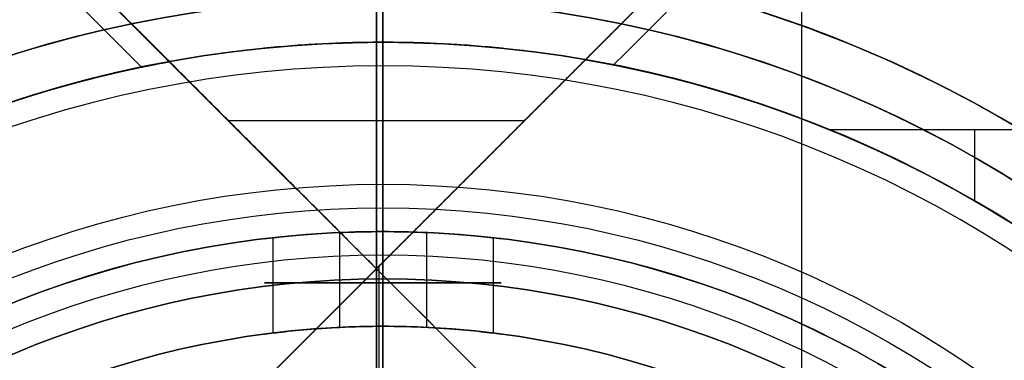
# Model space of a CAD drawing. Header units: millimetres. Extents: x -346 to 346, y -260 to 459.
# Tile 20 of 33: x -8 to 13, y 164 to 171. Entities that reach past the tile are written whole.
import ezdxf

# ---------------------------------------------------------------- set-up
doc = ezdxf.new("R2010")
doc.units = ezdxf.units.MM
doc.layers.add('Layer 01', color=7, linetype='Continuous', true_color=0x000000)

# ---------------------------------------------------------------- blocks, each defined once
blk = doc.blocks.new('Note Lounge Chairs v8')
at = {"layer": 'Layer 01', "color": 254, "true_color": 0xcad1ee}
blk.add_line((0, 280, 26.5), (0, 280, -26.5), dxfattribs=at)
at = {"layer": 'Layer 01', "color": 254, "true_color": 0xcad1ee, "extrusion": (0, -1, 0)}
for centre in [(0, 0, -280), (0, 0, -269.552)]:
    blk.add_circle(centre, 26.5, dxfattribs=at)
at = {"layer": 'Layer 01', "color": 254, "true_color": 0xcad1ee}
for points, knots in [([(9.327, 388.85, -140.022), (9.299, 387.578, -130.921), (9.198, 385.242, -112.036), (9.089, 383.096, -93.184), (9.053, 382.015, -84.116), (8.981, 379.853, -65.979), (8.982, 377.658, -49.275), (8.983, 375.451, -32.4), (8.984, 374.348, -23.962), (8.985, 372.136, -7), (8.986, 369.905, 10.127), (8.986, 368.783, 18.73)], [0, 0, 0, 0, 1, 2, 2, 2, 3, 3, 3, 4, 5, 5, 5, 5]), ([(0, 388.593, -140.176), (0, 387.318, -131.071), (0, 384.974, -112.177), (0, 382.82, -93.28), (0, 381.735, -84.173), (0, 379.566, -65.957), (0, 377.364, -49.104), (0, 375.149, -32.149), (0, 374.042, -23.672), (0, 371.822, -6.666), (0, 369.583, 10.472), (0, 368.458, 19.082)], [0, 0, 0, 0, 1, 2, 2, 2, 3, 3, 3, 4, 5, 5, 5, 5]), ([(9.378, 266.886, -24.785), (7.853, 266.961, -25.362), (6.277, 267.013, -25.798), (2.675, 267.084, -26.442), (0.644, 267.093, -26.569), (-3.351, 267.074, -26.361), (-5.305, 267.041, -26.038), (-9.476, 266.898, -24.86), (-11.648, 266.775, -23.919), (-16.122, 266.41, -21.226), (-18.318, 266.151, -19.361), (-22.461, 265.466, -14.499), (-24.186, 265.02, -11.387), (-26.081, 264.15, -5.431), (-26.5, 263.748, -2.721), (-26.5, 263.339)], [0, 0, 0, 0, 4.905121, 4.905121, 10.992782, 10.992782, 16.930851, 16.930851, 24.023646, 24.023646, 32.662657, 32.662657, 43.332313, 43.332313, 51.622925, 51.622925, 51.622925, 51.622925]), ([(9.412, 259.459, 24.772), (11.311, 259.584, 24.051), (13.117, 259.738, 23.115), (17.162, 260.179, 20.392), (19.25, 260.49, 18.432), (22.691, 261.192, 13.971), (24.034, 261.577, 11.505), (25.558, 262.239, 7.222), (25.98, 262.502, 5.511), (26.424, 262.973, 2.425), (26.513, 263.179, 1.066), (26.49, 263.499, -1.064), (26.448, 263.614, -1.835), (26.26, 263.898, -3.737), (26.075, 264.064, -4.864), (25.238, 264.597, -8.48), (24.296, 264.946, -10.889), (21.464, 265.659, -15.857), (19.431, 266.002, -18.293), (14.74, 266.546, -22.221), (12.16, 266.751, -23.733), (9.378, 266.886, -24.785)], [-64.721323, -64.721323, -64.721323, -64.721323, -58.606956, -58.606956, -50.00747, -50.00747, -41.544838, -41.544838, -36.202868, -36.202868, -32.071193, -32.071193, -29.728961, -29.728961, -26.264797, -26.264797, -18.462452, -18.462452, -8.94811, -8.94811, 0, 0, 0, 0])]:
    blk.add_open_spline(points, degree=3, knots=knots, dxfattribs=at)
blk = doc.blocks.new('Note seat carrier v4')
at = {"layer": 'Layer 01', "color": 253, "true_color": 0xa0a0a0}
for p, q in [((1750.007, 205.38, 245.594), (1750.007, 156.143, 238.471)), ((1750.007, 143.881, 241.75), (1750.007, 204.664, 250.542)), ((1750.007, 156.143, 169.591), (1750.007, 156.143, 238.468)), ((1750.007, 156.143, 169.591), (1750.007, 153.143, 169.591)), ((1750.007, 152.143, 170.591), (1750.007, 153.143, 169.591)), ((1750.007, 152.143, 170.591), (1750.007, 152.143, 196.591)), ((1750.007, 145.893, 196.591), (1750.007, 152.143, 196.591))]:
    blk.add_line(p, q, dxfattribs=at)
for centre, radius in [((1750.007, 131.143, 169.591), 25), ((1750.007, 131.143, 204.031), 25), ((1750.007, 131.143, 183.591), 21)]:
    blk.add_circle(centre, radius, dxfattribs=at)
at = {"layer": 'Layer 01', "color": 253, "true_color": 0xa0a0a0, "extrusion": (0, 0, -1)}
blk.add_circle((-1750.007, 131.143, -196.591), 21, dxfattribs=at)
blk.add_arc((-1750.007, 131.143, -169.591), 22, 0, 180, dxfattribs=at)
at = {"layer": 'Layer 01', "color": 253, "true_color": 0xa0a0a0}
blk.add_arc((1750.007, 131.143, 170.591), 21, 0, 180, dxfattribs=at)
blk.add_rational_spline([(1759.438, 154.296, 238.204), (1754.903, 156.143, 238.471), (1750.007, 156.143, 238.471), (1745.111, 156.143, 238.471), (1740.577, 154.296, 238.204)], [0.888378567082, 0.92496787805, 1, 0.92496787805, 0.888378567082], degree=2, knots=[0, 0, 0, 9.799167, 9.799167, 19.598335, 19.598335, 19.598335], dxfattribs=at)
for points, degree in [([(1775.007, 154.296, 238.204), (1767.222, 154.296, 238.204), (1759.438, 154.296, 238.204)], 2), ([(1762.507, 154.296, 238.204), (1762.507, 153.865, 238.149), (1762.507, 153.363, 238.083), (1762.507, 152.795, 238.007)], 3)]:
    blk.add_open_spline(points, degree=degree, dxfattribs=at)
blk.add_open_spline([(1759.438, 154.296, 238.204), (1762.464, 153.064, 238.046), (1765.214, 151.252, 237.8), (1769.82, 146.723, 237.17), (1771.647, 144.063, 236.792), (1773.766, 139.203, 236.091), (1774.361, 137.171, 235.796), (1774.903, 133.785, 235.301), (1775.007, 132.465, 235.108), (1775.007, 131.143, 234.914)], degree=3, knots=[0, 0, 0, 0, 9.83938, 9.83938, 19.519879, 19.519879, 25.920888, 25.920888, 29.937838, 29.937838, 29.937838, 29.937838], dxfattribs=at)
blk = doc.blocks.new('Component10')
at = {"layer": 'Layer 01', "color": 253, "true_color": 0xa0a0a0}
for p, q in [((0.138, 170.195, 46.924), (0.138, 170.695, 46.424)), ((0.138, 170.695, 44.224), (0.138, 170.695, 46.424)), ((0.138, 170.195, 43.724), (0.138, 170.695, 44.224)), ((0.138, 170.195, 43.724), (0.138, 167.195, 43.724)), ((0.138, 170.195, 46.924), (0.138, 165.695, 46.924)), ((-0.782, 166.675, 40.548), (-0.782, 164.672, 40.548)), ((0.138, 166.695, -52.776), (0.138, 166.695, 35.724)), ((0.138, 166.695, 40.724), (0.138, 166.695, 43.224)), ((0.138, 166.195, -53.276), (0.138, 166.695, -52.776)), ((1.059, 166.674, 35.899), (1.059, 164.672, 35.899)), ((-2.186, 166.566, 37.303), (-2.186, 164.553, 37.303)), ((2.463, 166.566, 39.144), (2.463, 164.553, 39.144)), ((0.138, 164.695, -53.276), (0.138, 166.195, -53.276)), ((0.138, 165.695, 46.924), (0.138, 165.695, 58.924)), ((0.138, 165.695, 58.924), (0.138, 163.896, 58.924)), ((0.138, 164.695, 46.924), (0.138, 163.896, 46.924)), ((0.138, 164.695, -53.276), (0.138, 164.695, 35.724)), ((0.138, 164.695, 40.724), (0.138, 164.695, 46.924))]:
    blk.add_line(p, q, dxfattribs=at)
for centre, radius in [((0.138, 145.695, 45.324), 25), ((0.138, 145.695, -4.776), 21), ((0.138, 145.695, 52.924), 20), ((0.138, 145.695, 46.924), 19), ((0.138, 145.695, -3.176), 19)]:
    blk.add_circle(centre, radius, dxfattribs=at)
at = {"layer": 'Layer 01', "color": 253, "true_color": 0xa0a0a0, "extrusion": (0, 0, -1)}
for centre, radius in [((-0.138, 145.695, -46.924), 20), ((-0.138, 145.695, -58.924), 20), ((-0.138, 145.695, 53.276), 19)]:
    blk.add_circle(centre, radius, dxfattribs=at)
at = {"layer": 'Layer 01', "color": 253, "true_color": 0xa0a0a0, "extrusion": (0, -1, 0)}
blk.add_circle((0.138, 38.224, -165.612), 2.5, dxfattribs=at)
at = {"layer": 'Layer 01', "color": 253, "true_color": 0xa0a0a0, "extrusion": (0, 0, -1)}
for centre, radius in [((-0.138, 145.695, -46.424), 25), ((-0.138, 145.695, -44.224), 25), ((-0.138, 145.695, -43.724), 21.5), ((-0.138, 145.695, -43.224), 21), ((-0.138, 145.695, 52.776), 21)]:
    blk.add_arc(centre, radius, 0, 180, dxfattribs=at)
at = {"layer": 'Layer 01', "color": 253, "true_color": 0xa0a0a0}
for centre, radius in [((0.138, 145.695, 46.924), 24.5), ((0.138, 145.695, 43.724), 24.5), ((0.138, 145.695, -53.276), 20.5)]:
    blk.add_arc(centre, radius, 0, 180, dxfattribs=at)
at = {"layer": 'Layer 01', "color": 253, "true_color": 0xa0a0a0, "extrusion": (1, 0, 0)}
blk.add_arc((167.195, 43.224, 0.138), 0.5, 90, 180, dxfattribs=at)
at = {"layer": 'Layer 01', "color": 253, "true_color": 0xa0a0a0}
for points, knots in [([(-2.362, 166.545, 38.224), (-2.362, 166.545, 37.909), (-2.299, 166.553, 37.574), (-2.043, 166.581, 36.958), (-1.851, 166.601, 36.678), (-1.408, 166.639, 36.234), (-1.127, 166.659, 36.042), (-0.511, 166.687, 35.786), (-0.176, 166.695, 35.724), (0.138, 166.695, 35.724)], [-3.955295, -3.955295, -3.955295, -3.955295, -2.966468, -2.966468, -1.977641, -1.977641, -0.98882, -0.98882, 0, 0, 0, 0]), ([(-0.782, 166.675, 40.548), (-0.794, 166.674, 40.543), (-0.806, 166.673, 40.538), (-1.127, 166.659, 40.405), (-1.408, 166.639, 40.213), (-1.851, 166.601, 39.77), (-2.043, 166.581, 39.489), (-2.299, 166.553, 38.873), (-2.362, 166.545, 38.538), (-2.362, 166.545, 38.224)], [-3.005749, -3.005749, -3.005749, -3.005749, -2.966475, -2.966475, -1.977654, -1.977654, -0.988827, -0.988827, 0, 0, 0, 0]), ([(0.138, 166.695, 35.724), (0.453, 166.695, 35.724), (0.788, 166.687, 35.786), (1.403, 166.659, 36.042), (1.684, 166.639, 36.234), (2.128, 166.601, 36.678), (2.32, 166.581, 36.958), (2.576, 166.553, 37.574), (2.638, 166.545, 37.909), (2.638, 166.545, 38.224), (2.638, 166.545, 38.538), (2.576, 166.553, 38.873), (2.32, 166.581, 39.489), (2.128, 166.601, 39.77), (1.684, 166.639, 40.213), (1.403, 166.659, 40.405), (0.788, 166.687, 40.661), (0.453, 166.695, 40.724), (0.138, 166.695, 40.724)], [-7.91059, -7.91059, -7.91059, -7.91059, -6.921769, -6.921769, -5.932949, -5.932949, -4.944122, -4.944122, -3.955295, -3.955295, -3.955295, -2.966468, -2.966468, -1.977641, -1.977641, -0.98882, -0.98882, 0, 0, 0, 0]), ([(2.638, 164.53, 38.224), (2.638, 164.53, 37.909), (2.576, 164.538, 37.574), (2.32, 164.569, 36.958), (2.128, 164.592, 36.678), (1.684, 164.633, 36.234), (1.404, 164.655, 36.042), (0.788, 164.686, 35.786), (0.453, 164.695, 35.724), (-0.176, 164.695, 35.724), (-0.511, 164.686, 35.786), (-1.127, 164.655, 36.042), (-1.408, 164.633, 36.234), (-1.851, 164.592, 36.678), (-2.043, 164.569, 36.958), (-2.299, 164.538, 37.574), (-2.362, 164.53, 37.909), (-2.362, 164.53, 38.224)], [-7.912223, -7.912223, -7.912223, -7.912223, -6.92319, -6.92319, -5.934157, -5.934157, -4.945134, -4.945134, -3.956112, -3.956112, -2.967089, -2.967089, -1.978066, -1.978066, -0.989033, -0.989033, 0, 0, 0, 0]), ([(-2.362, 164.53, 38.224), (-2.362, 164.53, 38.538), (-2.299, 164.538, 38.873), (-2.043, 164.569, 39.489), (-1.851, 164.592, 39.77), (-1.408, 164.633, 40.213), (-1.127, 164.655, 40.405), (-0.807, 164.671, 40.538), (-0.794, 164.672, 40.543), (-0.782, 164.672, 40.548)], [-7.912223, -7.912223, -7.912223, -7.912223, -6.92319, -6.92319, -5.934157, -5.934157, -4.945134, -4.945134, -4.905753, -4.905753, -4.905753, -4.905753]), ([(-0.782, 164.672, 40.548), (-0.484, 164.687, 40.666), (-0.163, 164.695, 40.724), (0.453, 164.695, 40.724), (0.788, 164.686, 40.661), (1.404, 164.655, 40.405), (1.684, 164.633, 40.213), (2.128, 164.592, 39.77), (2.32, 164.569, 39.489), (2.576, 164.538, 38.873), (2.638, 164.53, 38.538), (2.638, 164.53, 38.224)], [3.00647, 3.00647, 3.00647, 3.00647, 3.956112, 3.956112, 4.945134, 4.945134, 5.934157, 5.934157, 6.92319, 6.92319, 7.912223, 7.912223, 7.912223, 7.912223])]:
    blk.add_open_spline(points, degree=3, knots=knots, dxfattribs=at)
blk.add_open_spline([(0.138, 166.695, 40.724), (-0.163, 166.695, 40.724), (-0.484, 166.688, 40.666), (-0.782, 166.675, 40.548)], degree=3, dxfattribs=at)
blk = doc.blocks.new('Component11')
at = {"layer": 'Layer 01', "color": 253, "true_color": 0xa0a0a0}
for p, q in [((0.138, 151.501, -71.276), (0.138, 170.695, -71.276)), ((0.138, 170.695, 43.724), (0.138, 170.695, -71.276)), ((0.138, 166.695, 43.724), (0.138, 170.695, 43.724)), ((0.138, 166.695, -66.276), (0.138, 151.808, -66.276)), ((0.138, 166.695, 43.724), (0.138, 166.695, -66.276))]:
    blk.add_line(p, q, dxfattribs=at)
at = {"layer": 'Layer 01', "color": 253, "true_color": 0xa0a0a0, "extrusion": (0, 0, -1)}
for centre, radius in [((-0.138, 145.695, -43.724), 25), ((-0.138, 145.695, 71.276), 25), ((-0.138, 145.695, 13.776), 25), ((-0.138, 145.695, -43.724), 21), ((-0.138, 145.695, 66.276), 21), ((-0.138, 145.695, 11.276), 21)]:
    blk.add_circle(centre, radius, dxfattribs=at)
blk = doc.blocks.new('Note Lounge Wooden Base v14')
at = {"layer": 'Layer 01', "color": 18, "true_color": 0x000000}
for p, q in [((278.247, -112.335, -101.362), (-258.448, 424.359, -101.362)), ((0, 165.911, -101.362), (258.448, 424.359, -101.362)), ((0, 165.911, -141.112), (0, 196.112, -141.112)), ((0, 165.911, -101.112), (-24.042, 189.953, -101.112)), ((0, 165.911, -101.112), (24.042, 189.953, -101.112)), ((0, 171.612, -71.112), (0, 165.911, -71.112)), ((3.121, 169.032, -71.112), (-3.121, 169.032, -71.112)), ((-19.799, 146.112, -86.112), (0, 165.911, -86.112)), ((0, 165.911, -121.112), (19.799, 146.112, -121.112)), ((0.048, 165.96, -71.112), (0.048, 152.194, -71.112))]:
    blk.add_line(p, q, dxfattribs=at)
at = {"layer": 'Layer 01', "color": 18, "true_color": 0x000000, "extrusion": (0, 0, -1)}
for centre, radius in [((0, 146.112, -87.888), 50), ((0, 146.112, -90), 50), ((0, 146.112, -8.388), 25.5)]:
    blk.add_circle(centre, radius, dxfattribs=at)
at = {"layer": 'Layer 01', "color": 18, "true_color": 0x000000}
for centre, radius in [((0, 146.112, -26.612), 50), ((0, 146.112, 105.49), 50), ((0, 146.112, 90), 26.5), ((0, 146.112, 103.791), 26.5), ((0, 146.112, 87.888), 25.5)]:
    blk.add_circle(centre, radius, dxfattribs=at)
for centre, radius, start, end in [((0, 146.112, -71.112), 25.5, 78.2998, 101.7002), ((0, 146.112, -61.112), 25.5, 101.7002, 168.2998), ((0, 146.112, -61.112), 25.5, 11.7002, 78.2998), ((0.138, 145.695, -71.112), 25, 100.3963, 168.5114), ((0.138, 145.695, -71.112), 25, 12.0251, 80.1507)]:
    blk.add_arc(centre, radius, start, end, dxfattribs=at)
at = {"layer": 'Layer 01', "color": 18, "true_color": 0x000000, "extrusion": (0, 0, -1)}
for centre, start, end in [((-0.138, 145.695, 66.112), 11.4886, 79.6037), ((-0.138, 145.695, 66.112), 99.8493, 167.9749), ((-0.138, 145.695, 61.112), 101.2391, 166.6192), ((-0.138, 145.695, 61.112), 12.8523, 78.2229)]:
    blk.add_arc(centre, 25, start, end, dxfattribs=at)
at = {"layer": 'Layer 01', "color": 18, "true_color": 0x000000}
for points in [[(278.247, -112.335, -141.112), (9.899, 156.012, -141.112), (-258.448, 424.359, -141.112)], [(-4.373, 170.284, -61.612), (-131.41, 297.322, -61.612), (-258.448, 424.359, -61.612)], [(258.448, 424.359, -141.112), (129.224, 295.135, -141.112), (0, 165.911, -141.112)], [(258.448, 424.359, -61.612), (131.431, 297.343, -61.612), (4.415, 170.326, -61.612)], [(-258.801, 424.005, -61.112), (-131.883, 297.087, -61.112), (-4.964, 170.168, -61.112)], [(5.011, 170.215, -61.112), (131.906, 297.11, -61.112), (258.801, 424.005, -61.112)], [(-278.247, 404.56, -141.112), (-9.899, 136.213, -141.112), (258.448, -132.134, -141.112)], [(-5.171, 171.083, -61.112), (-14.606, 180.518, -61.112), (-24.042, 189.953, -61.112)], [(0, 165.911, -141.112), (-12.021, 177.932, -141.112), (-24.042, 189.953, -141.112)], [(24.042, 189.953, -141.112), (12.021, 177.932, -141.112), (0, 165.911, -141.112)], [(24.042, 189.953, -61.112), (14.606, 180.518, -61.112), (5.171, 171.083, -61.112)], [(-5.171, 171.083, -71.112), (-5.171, 171.083, -66.112), (-5.171, 171.083, -61.112)], [(-5.171, 171.083, -71.112), (-2.586, 168.497, -71.112), (0, 165.911, -71.112)], [(0, 165.911, -71.112), (2.586, 168.497, -71.112), (5.171, 171.083, -71.112)], [(5.171, 171.083, -61.112), (5.171, 171.083, -66.112), (5.171, 171.083, -71.112)], [(-24.493, 141.418, -71.112), (-10.039, 155.872, -71.112), (4.415, 170.326, -71.112)], [(-4.373, 170.284, -61.612), (-4.373, 170.284, -66.362), (-4.373, 170.284, -71.112)], [(-4.373, 170.284, -71.112), (-2.186, 168.098, -71.112), (0, 165.911, -71.112)], [(4.415, 170.326, -71.112), (4.415, 170.326, -66.362), (4.415, 170.326, -61.612)], [(0, 165.911, -101.112), (-9.899, 156.012, -101.112), (-19.799, 146.112, -101.112)], [(-19.799, 146.112, -71.112), (-9.899, 156.012, -71.112), (0, 165.911, -71.112)], [(0, 165.911, -101.112), (-9.899, 156.012, -101.112), (-19.799, 146.112, -101.112)], [(0, 165.911, -141.112), (0, 165.911, -106.112), (0, 165.911, -71.112)], [(0, 165.911, -141.112), (0, 165.911, -121.112), (0, 165.911, -101.112)], [(19.799, 146.112, -101.112), (9.899, 156.012, -101.112), (0, 165.911, -101.112)], [(19.799, 146.112, -141.112), (9.899, 156.012, -141.112), (0, 165.911, -141.112)], [(0, 165.911, -71.112), (0, 165.911, -86.112), (0, 165.911, -101.112)], [(0, 165.911, -101.112), (9.899, 156.012, -101.112), (19.799, 146.112, -101.112)]]:
    blk.add_open_spline(points, degree=2, dxfattribs=at)
for points, weights, knots in [([(-44.532, 168.848, 117.037), (-30.612, 196.112, 120.981), (0, 196.112, 120.981), (30.612, 196.112, 120.981), (44.532, 168.848, 117.037)], [0.874853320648, 0.797702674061, 1, 0.797702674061, 0.874853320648], [-122.9549, -122.9549, -122.9549, -61.47745, -61.47745, 0, 0, 0]), ([(13.614, 168.848, 117.037), (7.328, 172.612, 117.581), (0, 172.612, 117.581), (-7.328, 172.612, 117.581), (-13.614, 168.848, 117.037)], [0.866583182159, 0.897235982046, 1, 0.897235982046, 0.866583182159], [-29.350421, -29.350421, -29.350421, -14.67521, -14.67521, 0, 0, 0])]:
    blk.add_rational_spline(points, weights, degree=2, knots=knots, dxfattribs=at)
for points, weights in [([(-4.964, 170.168, -61.112), (-4.669, 170.23, -61.364), (-4.373, 170.284, -61.612)], [0.862633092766, 0.861562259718, 0.860617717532]), ([(4.415, 170.326, -61.612), (4.714, 170.274, -61.364), (5.011, 170.215, -61.112)], [0.859890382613, 0.860789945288, 0.861817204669])]:
    blk.add_rational_spline(points, weights, degree=2, dxfattribs=at)
at = {"layer": 'Layer 01'}
for name, p in [('Note seat carrier v4', (-1749.869, 14.551, -121.167)), ('Component10', (0, 0)), ('Component11', (0, 0))]:
    blk.add_blockref(name, p, dxfattribs=at)
at = {"layer": 'Layer 01', "extrusion": (0, -1, -1.17487e-15)}
blk.add_blockref('Note Lounge Chairs v8', (0, -146.112, -146.112), dxfattribs=at)

msp = doc.modelspace()

# ---------------------------------------------------------------- block references
at = {"layer": 'Layer 01'}
msp.add_blockref('Note Lounge Wooden Base v14', (0, 0), dxfattribs=at)

doc.saveas('drawing.dxf')
